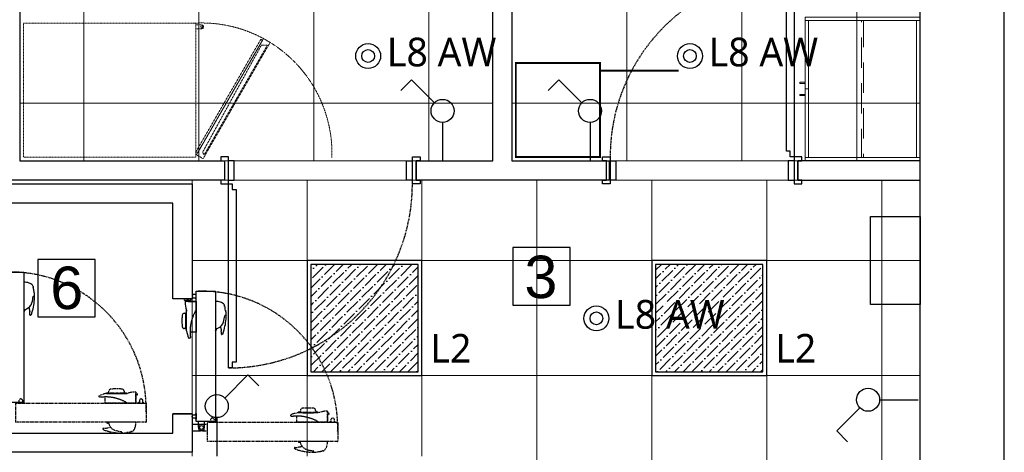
# Model space of a CAD drawing. Header units: millimetres. Extents: x -7934 to 14836, y -13910 to -10668.
# Tile 30 of 42: x 6441 to 6955, y -12982 to -12756. Entities that reach past the tile are written whole.
import ezdxf

# ---------------------------------------------------------------- set-up
doc = ezdxf.new("R2010")
doc.units = ezdxf.units.MM
for name, pattern in [('DASH', [0.75, 0.5, -0.25]), ('DASHED', [0.75, 0.5, -0.25]), ('DASHED2', [0.375, 0.25, -0.125]), ('HIDDEN2', [4.7625, 3.175, -1.5875])]:
    doc.linetypes.add(name, pattern=pattern)
for name, color, linetype in [('!E-L Oprawy', 152, 'Continuous'), ('INSTAL', 50, 'Continuous'), ('NIEBIESKA', 4, 'Continuous')]:
    doc.layers.add(name, color=color, linetype=linetype)
doc.layers.add('A_Podkład', color=253, linetype='Continuous', transparency=0.4)
doc.layers.add('sufit', color=163, linetype='Continuous', lineweight=18)
doc.styles.add('Arial', font='arial.ttf', dxfattribs={"height": 25})
doc.styles.add('E-L', font='l_10646.ttf', dxfattribs={"height": 15})
picture_1 = doc.add_image_def('image1.png', size_in_pixel=(800, 450))

# ---------------------------------------------------------------- blocks, each defined once
blk = doc.blocks.new('podkład')
at = {"layer": 'A_Podkład', "linetype": 'Continuous', "lineweight": 0}
for p, q in [((858.2, -285.8), (858.2, -357.2)), ((860, -284), (860, -359))]:
    blk.add_line(p, q, dxfattribs=at)
at = {"layer": 'A_Podkład'}
for p, q in [((647.42, -404.22), (647.42, -434.22)), ((677.42, -404.22), (647.42, -404.22)), ((677.42, -434.22), (677.42, -404.22)), ((399.48, -410.42), (399.48, -440.42)), ((429.48, -410.42), (399.48, -410.42)), ((429.48, -440.42), (429.48, -410.42)), ((392.14, -422.78), (392.16, -422.78)), ((392.14, -422.78), (392.14, -437.21)), ((392.16, -422.28), (392.16, -437.58)), ((396.99, -424.55), (396.99, -424.98)), ((397.57, -429.6), (397.03, -429.91)), ((397.72, -429.51), (397.57, -429.6)), ((476.08, -431.68), (475.89, -431)), ((477.88, -431.59), (477.88, -432.32)), ((477.89, -431), (477.89, -431.85)), ((478.16, -431.87), (479.18, -431.43)), ((479.27, -431.68), (479.38, -431.28)), ((479.47, -431.1), (479.49, -431)), ((392.71, -436.54), (392.59, -437.23)), ((476.27, -431.88), (476.26, -431.88)), ((477.06, -431.9), (476.38, -431.9)), ((476.65, -432.27), (476.84, -432.27)), ((476.84, -432.27), (476.84, -432.32)), ((476.84, -432.32), (476.85, -432.32)), ((476.85, -432.32), (476.87, -432.32)), ((476.87, -432.32), (476.89, -432.32)), ((476.89, -432.32), (476.92, -432.32)), ((476.92, -432.32), (476.94, -432.32)), ((482.09, -432.29), (476.94, -432.32)), ((478.99, -431.9), (477.88, -431.9)), ((477.94, -432.28), (477.94, -432.32)), ((477.94, -432.28), (482.09, -432.28)), ((482.09, -432.28), (482.09, -448.37)), ((492.14, -432.78), (492.16, -432.78)), ((492.14, -432.78), (492.14, -447.21)), ((492.16, -432.28), (492.16, -447.58)), ((496.99, -434.55), (496.99, -434.98)), ((647.42, -434.22), (677.42, -434.22)), ((392.14, -437.21), (392.16, -437.2)), ((392.16, -437.58), (392.28, -437.55)), ((395.96, -439.32), (395.57, -439.54)), ((399.48, -440.42), (429.48, -440.42)), ((474.7, -441.82), (474.7, -443.12)), ((475.94, -438.49), (476.82, -438.47)), ((476.82, -446.57), (476.82, -438.37)), ((477.08, -437.29), (477.1, -437.29)), ((477.1, -437.25), (477.1, -437.25)), ((477.1, -437.28), (477.1, -437.25)), ((477.1, -437.32), (477.1, -437.28)), ((477.1, -437.38), (477.1, -437.32)), ((477.1, -437.45), (477.1, -437.38)), ((477.1, -437.54), (477.1, -437.45)), ((477.1, -437.64), (477.1, -437.54)), ((477.11, -437.76), (477.1, -437.64)), ((477.11, -437.89), (477.11, -437.76)), ((477.11, -438.04), (477.11, -437.89)), ((477.11, -438.21), (477.11, -438.04)), ((477.12, -438.38), (477.11, -438.21)), ((477.12, -438.57), (477.12, -438.38)), ((477.12, -438.77), (477.12, -438.57)), ((477.12, -438.97), (477.12, -438.77)), ((477.13, -439.18), (477.12, -438.97)), ((477.13, -439.4), (477.13, -439.18)), ((477.13, -439.63), (477.13, -439.4)), ((477.13, -439.88), (477.13, -439.63)), ((477.14, -440.14), (477.13, -439.88)), ((477.14, -440.41), (477.14, -440.14)), ((477.14, -440.68), (477.14, -440.41)), ((477.14, -440.96), (477.14, -440.68)), ((477.14, -441.24), (477.14, -440.96)), ((477.14, -441.53), (477.14, -441.24)), ((477.15, -441.82), (477.14, -441.53)), ((477.15, -442.11), (477.15, -441.82)), ((479.83, -441.93), (479.75, -442.22)), ((479.92, -441.65), (479.83, -441.93)), ((480.01, -441.37), (479.92, -441.65)), ((480.1, -441.08), (480.01, -441.37)), ((480.2, -440.8), (480.1, -441.08)), ((480.31, -440.52), (480.2, -440.8)), ((480.41, -440.24), (480.31, -440.52)), ((480.52, -439.96), (480.41, -440.24)), ((480.64, -439.68), (480.52, -439.96)), ((480.75, -439.4), (480.64, -439.68)), ((480.88, -439.13), (480.75, -439.4)), ((481, -438.85), (480.88, -439.13)), ((481.13, -438.58), (481, -438.85)), ((481.27, -438.31), (481.13, -438.58)), ((481.4, -438.04), (481.27, -438.31)), ((481.5, -437.85), (481.4, -438.04)), ((481.52, -437.82), (481.5, -437.85)), ((481.55, -437.76), (481.52, -437.82)), ((481.56, -437.74), (481.55, -437.76)), ((481.67, -437.56), (481.56, -437.74)), ((481.67, -437.56), (481.76, -437.41)), ((481.76, -437.41), (481.85, -437.26)), ((481.85, -437.26), (481.92, -437.14)), ((481.92, -437.14), (481.98, -437.02)), ((497.57, -439.6), (497.03, -439.91)), ((497.72, -439.51), (497.57, -439.6)), ((476.82, -446.47), (475.94, -446.45)), ((477.1, -447.28), (477.11, -447.15)), ((477.11, -446.7), (477.12, -446.52)), ((477.11, -446.86), (477.11, -446.7)), ((477.11, -447.02), (477.11, -446.86)), ((477.11, -447.15), (477.11, -447.02)), ((477.12, -445.91), (477.13, -445.68)), ((477.12, -446.12), (477.12, -445.91)), ((477.12, -446.33), (477.12, -446.12)), ((477.12, -446.52), (477.12, -446.33)), ((477.13, -445.2), (477.14, -444.94)), ((477.13, -445.44), (477.13, -445.2)), ((477.13, -445.68), (477.13, -445.44)), ((477.14, -443.28), (477.15, -442.99)), ((477.14, -443.57), (477.14, -443.28)), ((477.14, -443.85), (477.14, -443.57)), ((477.14, -444.14), (477.14, -443.85)), ((477.14, -444.41), (477.14, -444.14)), ((477.14, -444.68), (477.14, -444.41)), ((477.14, -444.94), (477.14, -444.68)), ((477.15, -442.4), (477.15, -442.11)), ((477.15, -442.7), (477.15, -442.4)), ((477.15, -442.99), (477.15, -442.7)), ((478.96, -447.08), (478.95, -447.36)), ((478.97, -446.79), (478.96, -447.08)), ((478.99, -446.51), (478.97, -446.79)), ((479.01, -446.22), (478.99, -446.51)), ((479.04, -445.94), (479.01, -446.22)), ((479.07, -445.65), (479.04, -445.94)), ((479.11, -445.37), (479.07, -445.65)), ((479.14, -445.08), (479.11, -445.37)), ((479.19, -444.8), (479.14, -445.08)), ((479.23, -444.51), (479.19, -444.8)), ((479.28, -444.22), (479.23, -444.51)), ((479.34, -443.94), (479.28, -444.22)), ((479.4, -443.65), (479.34, -443.94)), ((479.46, -443.37), (479.4, -443.65)), ((479.53, -443.08), (479.46, -443.37)), ((479.6, -442.79), (479.53, -443.08)), ((479.67, -442.51), (479.6, -442.79)), ((479.75, -442.22), (479.67, -442.51)), ((492.71, -446.54), (492.59, -447.23)), ((477.1, -447.65), (477.08, -447.65)), ((477.1, -447.38), (477.1, -447.28)), ((477.1, -447.47), (477.1, -447.38)), ((477.1, -447.55), (477.1, -447.47)), ((477.1, -447.61), (477.1, -447.55)), ((477.1, -447.66), (477.1, -447.61)), ((477.1, -447.68), (477.1, -447.66)), ((477.1, -447.69), (477.1, -447.68)), ((477.1, -447.69), (477.1, -447.69)), ((478.83, -451.47), (478.43, -451.47)), ((478.89, -451.44), (478.89, -451.44)), ((478.9, -451.44), (478.89, -451.44)), ((478.91, -451.43), (478.9, -451.44)), ((478.92, -451.42), (478.91, -451.43)), ((478.94, -451.41), (478.92, -451.42)), ((478.95, -447.36), (478.94, -447.64)), ((478.94, -447.64), (478.94, -447.93)), ((478.94, -447.93), (478.94, -448.21)), ((478.94, -448.21), (478.94, -448.49)), ((482.09, -448.37), (478.94, -448.4)), ((478.94, -448.49), (478.95, -448.77)), ((478.96, -451.39), (478.94, -451.41)), ((478.95, -448.77), (478.96, -449.05)), ((478.96, -449.05), (478.98, -449.33)), ((478.98, -451.37), (478.96, -451.39)), ((478.98, -449.33), (479, -449.6)), ((479.01, -451.34), (478.98, -451.37)), ((479, -449.6), (479.02, -449.88)), ((479.02, -451.33), (479.01, -451.34)), ((479.02, -449.88), (479.03, -449.91)), ((479.03, -449.91), (479.03, -449.99)), ((479.03, -449.99), (479.04, -450.09)), ((479.04, -451.32), (479.03, -451.32)), ((479.04, -450.09), (479.05, -450.18)), ((479.05, -451.3), (479.04, -451.32)), ((479.05, -450.18), (479.06, -450.26)), ((479.06, -451.28), (479.05, -451.3)), ((479.06, -450.26), (479.07, -450.35)), ((479.07, -451.26), (479.06, -451.28)), ((479.07, -450.35), (479.07, -450.43)), ((479.07, -450.43), (479.08, -450.51)), ((479.08, -451.23), (479.07, -451.26)), ((479.08, -450.51), (479.08, -450.59)), ((479.08, -450.59), (479.09, -450.66)), ((479.09, -451.16), (479.08, -451.19)), ((479.08, -451.19), (479.08, -451.23)), ((479.09, -450.66), (479.09, -450.73)), ((479.09, -450.73), (479.09, -450.8)), ((479.09, -450.8), (479.1, -450.86)), ((479.1, -451.07), (479.09, -451.11)), ((479.09, -451.11), (479.09, -451.16)), ((479.1, -450.86), (479.1, -450.92)), ((479.1, -450.92), (479.1, -450.97)), ((479.1, -450.97), (479.1, -451.02)), ((479.1, -451.02), (479.1, -451.07)), ((492.14, -447.21), (492.16, -447.2)), ((492.16, -447.58), (492.28, -447.55)), ((495.96, -449.32), (495.57, -449.54))]:
    blk.add_line(p, q, dxfattribs=at)
at = {"layer": 'A_Podkład', "ltscale": 0.1}
blk.add_line((477.88, -431.9), (477.06, -431.9), dxfattribs=at)
at = {"layer": 'A_Podkład', "linetype": 'DASHED'}
for p, q in [((441.17, -477.91), (439.88, -477.91)), ((431.53, -482.03), (431.53, -481.63)), ((431.55, -482.1), (431.55, -482.1)), ((431.56, -482.1), (431.55, -482.1)), ((431.57, -482.11), (431.56, -482.1)), ((431.58, -482.12), (431.57, -482.11)), ((431.59, -482.14), (431.58, -482.12)), ((431.61, -482.16), (431.59, -482.14)), ((431.63, -482.18), (431.61, -482.16)), ((431.65, -482.21), (431.63, -482.18)), ((431.67, -482.23), (431.65, -482.21)), ((431.68, -482.24), (431.67, -482.23)), ((431.69, -482.25), (431.68, -482.24)), ((431.71, -482.26), (431.69, -482.25)), ((431.73, -482.27), (431.71, -482.26)), ((431.77, -482.28), (431.73, -482.27)), ((431.8, -482.29), (431.77, -482.28)), ((431.84, -482.29), (431.8, -482.29)), ((431.88, -482.3), (431.84, -482.29)), ((431.93, -482.3), (431.88, -482.3)), ((431.97, -482.3), (431.93, -482.3)), ((432.02, -482.3), (431.97, -482.3)), ((432.08, -482.3), (432.02, -482.3)), ((432.14, -482.3), (432.08, -482.3)), ((432.2, -482.3), (432.14, -482.3)), ((432.27, -482.29), (432.2, -482.3)), ((432.34, -482.29), (432.27, -482.29)), ((432.41, -482.29), (432.34, -482.29)), ((432.49, -482.28), (432.41, -482.29)), ((432.56, -482.28), (432.49, -482.28)), ((432.65, -482.27), (432.56, -482.28)), ((432.73, -482.26), (432.65, -482.27)), ((432.82, -482.25), (432.73, -482.26)), ((432.91, -482.25), (432.82, -482.25)), ((433, -482.24), (432.91, -482.25)), ((433.09, -482.23), (433, -482.24)), ((433.11, -482.23), (433.09, -482.23)), ((433.39, -482.2), (433.11, -482.23)), ((433.67, -482.18), (433.39, -482.2)), ((433.95, -482.17), (433.67, -482.18)), ((434.23, -482.15), (433.95, -482.17)), ((434.51, -482.14), (434.23, -482.15)), ((434.79, -482.14), (434.51, -482.14)), ((434.63, -485.3), (434.6, -482.14)), ((435.07, -482.14), (434.79, -482.14)), ((435.35, -482.14), (435.07, -482.14)), ((435.3, -480.3), (435.31, -480.3)), ((435.3, -480.3), (435.3, -480.3)), ((435.31, -480.3), (435.34, -480.3)), ((435.34, -480.3), (435.38, -480.3)), ((435.35, -480.3), (435.35, -480.28)), ((435.64, -482.15), (435.35, -482.14)), ((435.38, -480.3), (435.44, -480.3)), ((435.44, -480.3), (435.52, -480.3)), ((435.52, -480.3), (435.61, -480.31)), ((435.61, -480.31), (435.72, -480.31)), ((435.92, -482.16), (435.64, -482.15)), ((435.72, -480.31), (435.84, -480.31)), ((435.84, -480.31), (435.98, -480.31)), ((436.2, -482.18), (435.92, -482.16)), ((435.98, -480.31), (436.13, -480.32)), ((436.13, -480.32), (436.3, -480.32)), ((436.49, -482.19), (436.2, -482.18)), ((436.3, -480.32), (436.48, -480.32)), ((436.43, -480.02), (444.63, -480.02)), ((436.48, -480.32), (436.67, -480.32)), ((436.77, -482.22), (436.49, -482.19)), ((436.53, -480.02), (436.54, -479.14)), ((436.67, -480.32), (436.87, -480.33)), ((437.06, -482.24), (436.77, -482.22)), ((436.87, -480.33), (437.09, -480.33)), ((437.34, -482.27), (437.06, -482.24)), ((437.09, -480.33), (437.31, -480.33)), ((437.31, -480.33), (437.55, -480.33)), ((437.63, -482.31), (437.34, -482.27)), ((437.55, -480.33), (437.8, -480.34)), ((437.91, -482.35), (437.63, -482.31)), ((437.8, -480.34), (438.05, -480.34)), ((438.2, -482.39), (437.91, -482.35)), ((438.05, -480.34), (438.32, -480.34)), ((438.49, -482.44), (438.2, -482.39)), ((438.32, -480.34), (438.58, -480.34)), ((438.77, -482.49), (438.49, -482.44)), ((438.58, -480.34), (438.86, -480.34)), ((439.06, -482.54), (438.77, -482.49)), ((438.86, -480.34), (439.14, -480.35)), ((439.34, -482.6), (439.06, -482.54)), ((439.14, -480.35), (439.43, -480.35)), ((439.63, -482.66), (439.34, -482.6)), ((439.43, -480.35), (439.72, -480.35)), ((439.92, -482.73), (439.63, -482.66)), ((439.72, -480.35), (440.01, -480.35)), ((440.2, -482.8), (439.92, -482.73)), ((440.01, -480.35), (440.3, -480.35)), ((440.49, -482.88), (440.2, -482.8)), ((440.3, -480.35), (440.59, -480.35)), ((440.78, -482.95), (440.49, -482.88)), ((440.59, -480.35), (440.89, -480.35)), ((441.06, -483.04), (440.78, -482.95)), ((440.89, -480.35), (441.18, -480.35)), ((441.35, -483.12), (441.06, -483.04)), ((441.18, -480.35), (441.47, -480.35)), ((441.63, -483.21), (441.35, -483.12)), ((441.47, -480.35), (441.76, -480.35)), ((441.76, -480.35), (442.04, -480.35)), ((442.04, -480.35), (442.32, -480.34)), ((442.32, -480.34), (442.59, -480.34)), ((442.59, -480.34), (442.86, -480.34)), ((442.86, -480.34), (443.12, -480.34)), ((443.12, -480.34), (443.37, -480.34)), ((443.37, -480.34), (443.59, -480.33)), ((443.59, -480.33), (443.81, -480.33)), ((443.81, -480.33), (444.02, -480.33)), ((444.02, -480.33), (444.22, -480.33)), ((444.22, -480.33), (444.42, -480.32)), ((444.42, -480.32), (444.61, -480.32)), ((444.51, -479.14), (444.52, -480.02)), ((444.61, -480.32), (444.79, -480.32)), ((444.79, -480.32), (444.95, -480.31)), ((444.95, -480.31), (445.1, -480.31)), ((445.1, -480.31), (445.24, -480.31)), ((445.24, -480.31), (445.35, -480.31)), ((445.35, -480.31), (445.46, -480.31)), ((445.46, -480.31), (445.55, -480.3)), ((445.55, -480.3), (445.62, -480.3)), ((445.62, -480.3), (445.68, -480.3)), ((445.68, -480.3), (445.72, -480.3)), ((445.71, -480.28), (445.71, -480.3)), ((445.72, -480.3), (445.74, -480.3)), ((445.74, -480.3), (445.75, -480.3)), ((450.68, -480.05), (450.68, -480.07)), ((450.68, -480.05), (450.68, -480.05)), ((450.73, -480.05), (450.68, -480.05)), ((450.68, -480.07), (450.68, -480.1)), ((450.68, -480.1), (450.68, -480.13)), ((450.68, -480.13), (450.68, -480.14)), ((450.7, -485.3), (450.68, -480.14)), ((451.4, -481.09), (450.68, -481.09)), ((450.72, -481.15), (450.68, -481.15)), ((450.72, -481.15), (450.72, -485.3)), ((450.73, -479.85), (450.73, -480.05)), ((450.72, -485.3), (434.63, -485.3)), ((441.91, -483.31), (441.63, -483.21)), ((442.2, -483.41), (441.91, -483.31)), ((442.48, -483.51), (442.2, -483.41)), ((442.76, -483.62), (442.48, -483.51)), ((443.04, -483.73), (442.76, -483.62)), ((443.31, -483.84), (443.04, -483.73)), ((443.59, -483.96), (443.31, -483.84)), ((443.87, -484.08), (443.59, -483.96)), ((444.14, -484.21), (443.87, -484.08)), ((444.42, -484.33), (444.14, -484.21)), ((444.69, -484.47), (444.42, -484.33)), ((444.96, -484.61), (444.69, -484.47)), ((445.14, -484.7), (444.96, -484.61)), ((445.18, -484.72), (445.14, -484.7)), ((445.24, -484.76), (445.18, -484.72)), ((445.26, -484.77), (445.24, -484.76)), ((445.43, -484.87), (445.26, -484.77)), ((445.43, -484.87), (445.59, -484.96)), ((445.59, -484.96), (445.74, -485.05)), ((445.74, -485.05), (445.86, -485.12)), ((445.86, -485.12), (445.98, -485.19)), ((541.17, -487.91), (539.88, -487.91)), ((531.53, -492.03), (531.53, -491.63)), ((531.55, -492.1), (531.55, -492.1)), ((531.56, -492.1), (531.55, -492.1)), ((531.57, -492.11), (531.56, -492.1)), ((531.58, -492.12), (531.57, -492.11)), ((531.59, -492.14), (531.58, -492.12)), ((531.61, -492.16), (531.59, -492.14)), ((531.63, -492.18), (531.61, -492.16)), ((531.65, -492.21), (531.63, -492.18)), ((531.67, -492.23), (531.65, -492.21)), ((531.68, -492.24), (531.67, -492.23)), ((531.69, -492.25), (531.68, -492.24)), ((531.71, -492.26), (531.69, -492.25)), ((531.73, -492.27), (531.71, -492.26)), ((531.77, -492.28), (531.73, -492.27)), ((531.8, -492.29), (531.77, -492.28)), ((531.84, -492.29), (531.8, -492.29)), ((531.88, -492.3), (531.84, -492.29)), ((531.93, -492.3), (531.88, -492.3)), ((531.97, -492.3), (531.93, -492.3)), ((532.02, -492.3), (531.97, -492.3)), ((532.08, -492.3), (532.02, -492.3)), ((532.14, -492.3), (532.08, -492.3)), ((532.2, -492.3), (532.14, -492.3)), ((532.27, -492.29), (532.2, -492.3)), ((532.34, -492.29), (532.27, -492.29)), ((532.41, -492.29), (532.34, -492.29)), ((532.49, -492.28), (532.41, -492.29)), ((532.56, -492.28), (532.49, -492.28)), ((532.65, -492.27), (532.56, -492.28)), ((532.73, -492.26), (532.65, -492.27)), ((532.82, -492.25), (532.73, -492.26)), ((532.91, -492.25), (532.82, -492.25)), ((533, -492.24), (532.91, -492.25)), ((533.09, -492.23), (533, -492.24)), ((533.11, -492.23), (533.09, -492.23)), ((533.39, -492.2), (533.11, -492.23)), ((533.67, -492.18), (533.39, -492.2)), ((533.95, -492.17), (533.67, -492.18)), ((534.23, -492.15), (533.95, -492.17)), ((534.51, -492.14), (534.23, -492.15)), ((534.79, -492.14), (534.51, -492.14)), ((534.63, -495.3), (534.6, -492.14)), ((535.07, -492.14), (534.79, -492.14)), ((535.35, -492.14), (535.07, -492.14)), ((535.3, -490.3), (535.31, -490.3)), ((535.3, -490.3), (535.3, -490.3)), ((535.31, -490.3), (535.34, -490.3)), ((535.34, -490.3), (535.38, -490.3)), ((535.35, -490.3), (535.35, -490.28)), ((535.64, -492.15), (535.35, -492.14)), ((535.38, -490.3), (535.44, -490.3)), ((535.44, -490.3), (535.52, -490.3)), ((535.52, -490.3), (535.61, -490.31)), ((535.61, -490.31), (535.72, -490.31)), ((535.92, -492.16), (535.64, -492.15)), ((535.72, -490.31), (535.84, -490.31)), ((535.84, -490.31), (535.98, -490.31)), ((536.2, -492.18), (535.92, -492.16)), ((535.98, -490.31), (536.13, -490.32)), ((536.13, -490.32), (536.3, -490.32)), ((536.49, -492.19), (536.2, -492.18)), ((536.3, -490.32), (536.48, -490.32)), ((536.43, -490.02), (544.63, -490.02)), ((536.48, -490.32), (536.67, -490.32)), ((536.77, -492.22), (536.49, -492.19)), ((536.53, -490.02), (536.54, -489.14)), ((536.67, -490.32), (536.87, -490.33)), ((537.06, -492.24), (536.77, -492.22)), ((536.87, -490.33), (537.09, -490.33)), ((537.34, -492.27), (537.06, -492.24)), ((537.09, -490.33), (537.31, -490.33)), ((537.31, -490.33), (537.55, -490.33)), ((537.63, -492.31), (537.34, -492.27)), ((537.55, -490.33), (537.8, -490.34)), ((537.91, -492.35), (537.63, -492.31)), ((537.8, -490.34), (538.05, -490.34)), ((538.2, -492.39), (537.91, -492.35)), ((538.05, -490.34), (538.32, -490.34)), ((538.49, -492.44), (538.2, -492.39)), ((538.32, -490.34), (538.58, -490.34)), ((538.77, -492.49), (538.49, -492.44)), ((538.58, -490.34), (538.86, -490.34)), ((539.06, -492.54), (538.77, -492.49)), ((538.86, -490.34), (539.14, -490.35)), ((539.34, -492.6), (539.06, -492.54)), ((539.14, -490.35), (539.43, -490.35)), ((539.63, -492.66), (539.34, -492.6)), ((539.43, -490.35), (539.72, -490.35)), ((539.92, -492.73), (539.63, -492.66)), ((539.72, -490.35), (540.01, -490.35)), ((540.2, -492.8), (539.92, -492.73)), ((540.01, -490.35), (540.3, -490.35)), ((540.49, -492.88), (540.2, -492.8)), ((540.3, -490.35), (540.59, -490.35)), ((540.78, -492.95), (540.49, -492.88)), ((540.59, -490.35), (540.89, -490.35)), ((541.06, -493.04), (540.78, -492.95)), ((540.89, -490.35), (541.18, -490.35)), ((541.35, -493.12), (541.06, -493.04)), ((541.18, -490.35), (541.47, -490.35)), ((541.63, -493.21), (541.35, -493.12)), ((541.47, -490.35), (541.76, -490.35)), ((541.91, -493.31), (541.63, -493.21)), ((541.76, -490.35), (542.04, -490.35)), ((542.2, -493.41), (541.91, -493.31)), ((542.04, -490.35), (542.32, -490.34)), ((542.48, -493.51), (542.2, -493.41)), ((542.32, -490.34), (542.59, -490.34)), ((542.59, -490.34), (542.86, -490.34)), ((542.86, -490.34), (543.12, -490.34)), ((543.12, -490.34), (543.37, -490.34)), ((543.37, -490.34), (543.59, -490.33)), ((543.59, -490.33), (543.81, -490.33)), ((543.81, -490.33), (544.02, -490.33)), ((544.02, -490.33), (544.22, -490.33)), ((544.22, -490.33), (544.42, -490.32)), ((544.42, -490.32), (544.61, -490.32)), ((544.51, -489.14), (544.52, -490.02)), ((544.61, -490.32), (544.79, -490.32)), ((544.79, -490.32), (544.95, -490.31)), ((544.95, -490.31), (545.1, -490.31)), ((545.1, -490.31), (545.24, -490.31)), ((545.24, -490.31), (545.35, -490.31)), ((545.35, -490.31), (545.46, -490.31)), ((545.46, -490.31), (545.55, -490.3)), ((545.55, -490.3), (545.62, -490.3)), ((545.62, -490.3), (545.68, -490.3)), ((545.68, -490.3), (545.72, -490.3)), ((545.71, -490.28), (545.71, -490.3)), ((545.72, -490.3), (545.74, -490.3)), ((545.74, -490.3), (545.75, -490.3)), ((550.68, -490.05), (550.68, -490.07)), ((550.68, -490.05), (550.68, -490.05)), ((550.73, -490.05), (550.68, -490.05)), ((550.68, -490.07), (550.68, -490.1)), ((550.68, -490.1), (550.68, -490.13)), ((550.68, -490.13), (550.68, -490.14)), ((550.7, -495.3), (550.68, -490.14)), ((551.4, -491.09), (550.68, -491.09)), ((550.72, -491.15), (550.68, -491.15)), ((550.72, -491.15), (550.72, -495.3)), ((550.73, -489.85), (550.73, -490.05)), ((435.42, -495.37), (435.44, -495.49)), ((450.72, -495.37), (435.42, -495.37)), ((436.46, -495.92), (435.76, -495.79)), ((435.79, -495.35), (435.8, -495.37)), ((450.22, -495.35), (435.79, -495.35)), ((450.22, -495.35), (450.22, -495.37)), ((550.72, -495.3), (534.63, -495.3)), ((542.76, -493.62), (542.48, -493.51)), ((543.04, -493.73), (542.76, -493.62)), ((543.31, -493.84), (543.04, -493.73)), ((543.59, -493.96), (543.31, -493.84)), ((543.87, -494.08), (543.59, -493.96)), ((544.14, -494.21), (543.87, -494.08)), ((544.42, -494.33), (544.14, -494.21)), ((544.69, -494.47), (544.42, -494.33)), ((544.96, -494.61), (544.69, -494.47)), ((545.14, -494.7), (544.96, -494.61)), ((545.18, -494.72), (545.14, -494.7)), ((545.24, -494.76), (545.18, -494.72)), ((545.26, -494.77), (545.24, -494.76)), ((545.43, -494.87), (545.26, -494.77)), ((545.43, -494.87), (545.59, -494.96)), ((545.59, -494.96), (545.74, -495.05)), ((545.74, -495.05), (545.86, -495.12)), ((545.86, -495.12), (545.98, -495.19)), ((433.67, -499.16), (433.45, -498.78)), ((443.4, -500.77), (443.09, -500.23)), ((443.48, -500.92), (443.4, -500.77)), ((448.44, -500.2), (448.02, -500.2)), ((533.67, -509.16), (533.45, -508.78)), ((535.42, -505.37), (535.44, -505.49)), ((550.72, -505.37), (535.42, -505.37)), ((536.46, -505.92), (535.76, -505.79)), ((535.79, -505.35), (535.8, -505.37)), ((550.22, -505.35), (535.79, -505.35)), ((550.22, -505.35), (550.22, -505.37)), ((543.4, -510.77), (543.09, -510.23)), ((543.48, -510.92), (543.4, -510.77)), ((548.44, -510.2), (548.02, -510.2))]:
    blk.add_line(p, q, dxfattribs=at)
at = {"layer": 'A_Podkład'}
for points in [[(449, -1244), (904, -1244), (904, 0), (0, 0), (0, -1244), (252, -1244)], [(647, -44), (647, -359), (697.75, -359), (697.75, -369), (597, -369), (597, -359), (637, -359), (637, -44)], [(44, -353), (185, -353), (185, -253), (169.75, -253), (169.75, -241), (184, -241), (184, -241), (185, -241), (185, -231.25), (196, -231.25), (196, -250.62), (196, -353), (380, -353), (380, -264.25), (390, -264.25), (390, -359), (497, -359), (497, -369), (391, -369), (391, -369)], [(495, -359), (497, -359), (497, -369), (495, -369), (495, -371), (499, -371), (499, -369), (499, -357), (495, -357), (495, -359)], [(499, -369), (502, -369), (502, -359), (499, -359)], [(595, -369), (592, -369), (592, -359), (595, -359)], [(599, -359), (597, -359), (597, -369), (599, -369), (599, -371), (595, -371), (595, -369), (595, -357), (599, -357), (599, -359)], [(694.25, -369), (696.25, -369), (696.25, -359), (694.25, -359), (694.25, -357), (698.25, -357), (698.25, -359), (698.25, -371), (694.25, -371), (694.25, -369)], [(698.25, -359), (701.25, -359), (701.25, -369), (698.25, -369)], [(794.25, -359), (791.25, -359), (791.25, -369), (794.25, -369)], [(798.25, -369), (796.25, -369), (796.25, -359), (798.25, -359), (798.25, -357), (794.25, -357), (794.25, -359), (794.25, -371), (798.25, -371), (798.25, -369)], [(860, -359), (796.25, -359), (796.25, -369), (860, -369)], [(391, -369), (258, -369), (258, -373)], [(380, -381), (380, -421), (370, -421), (370, -381), (270, -381), (270, -581), (370, -581), (370, -481), (380, -481), (380, -501), (470, -501), (470, -491), (480, -491), (480, -511), (380, -511), (380, -591), (260, -591), (260, -371), (480, -371), (480, -431), (470, -431), (470, -381), (380, -381), (380, -419.9)], [(480, -431), (470, -431)], [(480, -491), (470, -491)]]:
    blk.add_lwpolyline(points, dxfattribs=at)
for points in [[(44, -1229), (860, -1229), (860, -44), (44, -44)], [(792.25, -357), (792.25, -354), (790.25, -354), (790.25, -264), (792.25, -264), (792.25, -261), (794.25, -261), (794.25, -357)], [(501, -371), (501, -374), (503, -374), (503, -464), (501, -464), (501, -467), (499, -467), (499, -371)]]:
    blk.add_lwpolyline(points, close=True, dxfattribs=at)
at = {"layer": 'A_Podkład', "linetype": 'DASHED2', "lineweight": 0, "ltscale": 0.5}
for points in [[(392, -357.13), (392, -287.13), (482, -287.13), (482, -357.13)], [(481.9, -354.5), (515.9, -295.61), (516.77, -296.11), (482.77, -355)], [(485.73, -357.87), (520.73, -297.25), (517.27, -295.25), (482.27, -355.87)], [(519.3, -298.73), (486.3, -355.88), (485.48, -354.55), (516.17, -298.65)]]:
    blk.add_lwpolyline(points, close=True, dxfattribs=at)
at = {"layer": 'A_Podkład', "linetype": 'Continuous', "lineweight": 0, "flags": 128}
for points in [[(860, -285.8), (800, -285.8), (800, -284), (860, -284)], [(801.8, -285.8), (801.8, -321.5), (800, -321.5), (800, -285.8)], [(800, -318.66), (797.2, -318.66), (797.2, -318.06), (800, -318.06)], [(801.8, -321.5), (801.8, -357.2), (800, -357.2), (800, -321.5)], [(800, -324.34), (797.2, -324.34), (797.2, -324.94), (800, -324.94)], [(860, -359), (800, -359), (800, -357.2), (860, -357.2)]]:
    blk.add_lwpolyline(points, close=True, dxfattribs=at)
at = {"layer": 'A_Podkład', "linetype": 'HIDDEN2', "lineweight": 0, "ltscale": 5, "flags": 128}
blk.add_lwpolyline([(830.5, -357.2), (829.5, -357.2), (829.5, -285.8), (830.5, -285.8)], close=True, dxfattribs=at)
at = {"layer": 'A_Podkład', "linetype": 'DASHED2', "lineweight": 0, "ltscale": 0.5}
blk.add_lwpolyline([(482, -288.13), (485, -288.13, -1), (485, -290.13), (482, -290.13)], format="xyb", dxfattribs=at)
at = {"layer": 'A_Podkład', "const_width": 1}
blk.add_lwpolyline([(649, -308), (649, -357), (693, -357), (693, -308)], close=True, dxfattribs=at)
at = {"layer": 'A_Podkład'}
for points, format in [([(693, -312, 1, 1, 0), (734, -312, 0, 0, -0.414214), (693, -353, 0, 0, -5.57121)], "xyseb"), ([(382.22, -485, -0.414214), (382.14, -484.92), (382.14, -417.08, -0.414214), (382.22, -417), (392.07, -417, -0.414814), (392.14, -417.07), (392.14, -484.91, -0.414814), (392.07, -485), (382.22, -485)], "xyb"), ([(481.94, -431.01), (481.99, -431.01), (481.99, -431.11, 0.175422), (482.06, -431.3, 0.244753), (482.08, -431.31), (482.12, -431.31, 0.414214), (482.14, -431.28), (482.14, -428.53, 0.414214), (482.12, -428.51), (482.08, -428.51, 0.200685), (482.06, -428.52), (482.03, -428.57), (482.1, -428.25), (482.05, -428.24, 0.414214), (481.93, -428.32), (481.84, -428.71), (480.57, -428.71, 0.649069), (480.59, -430.51), (481.84, -430.51), (481.84, -430.91, 0.414214), (481.94, -431.01)], "xyb"), ([(482.22, -495, -0.414214), (482.14, -494.92), (482.14, -427.08, -0.414214), (482.22, -427), (492.07, -427, -0.414814), (492.14, -427.07), (492.14, -494.91, -0.414814), (492.07, -495), (482.22, -495)], "xyb"), ([(481.94, -490.99), (481.99, -490.99), (481.99, -490.89, -0.175422), (482.06, -490.7, -0.244753), (482.08, -490.69), (482.12, -490.69, -0.414214), (482.14, -490.71), (482.14, -493.46, -0.414214), (482.12, -493.49), (482.08, -493.49, -0.200685), (482.06, -493.48), (482.03, -493.43), (482.1, -493.75), (482.05, -493.76, -0.414214), (481.93, -493.68), (481.84, -493.29), (480.57, -493.29, -0.649069), (480.59, -491.49), (481.84, -491.49), (481.84, -491.09, -0.414214), (481.94, -490.99)], "xyb")]:
    blk.add_lwpolyline(points, format=format, dxfattribs=at)
at = {"layer": 'A_Podkład', "linetype": 'DASHED'}
for points in [[(388, -485.43, -0.414214), (388.08, -485.35), (455.92, -485.35, -0.414214), (456, -485.43), (456, -495.27, -0.414814), (455.92, -495.35), (388.08, -495.35, -0.414814), (388, -495.27), (388, -485.43)], [(392.01, -485.15), (392.01, -485.2), (392.11, -485.2, -0.175422), (392.3, -485.27, -0.244753), (392.31, -485.29), (392.31, -485.32, -0.414214), (392.28, -485.35), (389.53, -485.35, -0.414214), (389.51, -485.32), (389.51, -485.29, -0.200685), (389.51, -485.27), (389.57, -485.23), (389.25, -485.3), (389.24, -485.25, -0.414214), (389.32, -485.13), (389.71, -485.05), (389.71, -483.77, -0.649069), (391.51, -483.8), (391.51, -485.05), (391.91, -485.05, -0.414214), (392.01, -485.15)], [(451.99, -485.15), (451.99, -485.2), (451.89, -485.2, 0.175422), (451.69, -485.27, 0.244753), (451.69, -485.29), (451.69, -485.32, 0.414214), (451.71, -485.35), (454.46, -485.35, 0.414214), (454.49, -485.32), (454.49, -485.29, 0.200685), (454.48, -485.27), (454.43, -485.23), (454.74, -485.3), (454.75, -485.25, 0.414214), (454.68, -485.13), (454.29, -485.05), (454.29, -483.77, 0.649069), (452.49, -483.8), (452.49, -485.05), (452.09, -485.05, 0.414214), (451.99, -485.15)], [(492.01, -495.15), (492.01, -495.2), (492.11, -495.2, -0.175422), (492.3, -495.27, -0.244753), (492.31, -495.29), (492.31, -495.32, -0.414214), (492.28, -495.35), (489.53, -495.35, -0.414214), (489.51, -495.32), (489.51, -495.29, -0.200685), (489.51, -495.27), (489.57, -495.23), (489.25, -495.3), (489.24, -495.25, -0.414214), (489.32, -495.13), (489.71, -495.05), (489.71, -493.77, -0.649069), (491.51, -493.8), (491.51, -495.05), (491.91, -495.05, -0.414214), (492.01, -495.15)], [(551.99, -495.15), (551.99, -495.2), (551.89, -495.2, 0.175422), (551.69, -495.27, 0.244753), (551.69, -495.29), (551.69, -495.32, 0.414214), (551.71, -495.35), (554.46, -495.35, 0.414214), (554.49, -495.32), (554.49, -495.29, 0.200685), (554.48, -495.27), (554.43, -495.23), (554.74, -495.3), (554.75, -495.25, 0.414214), (554.68, -495.13), (554.29, -495.05), (554.29, -493.77, 0.649069), (552.49, -493.8), (552.49, -495.05), (552.09, -495.05, 0.414214), (551.99, -495.15)], [(488, -495.43, -0.414214), (488.08, -495.35), (555.92, -495.35, -0.414214), (556, -495.43), (556, -505.27, -0.414814), (555.92, -505.35), (488.08, -505.35, -0.414814), (488, -505.27), (488, -495.43)]]:
    blk.add_lwpolyline(points, format="xyb", dxfattribs=at)
at = {"layer": 'A_Podkład'}
for points in [[(480, -499.75), (484.38, -499.75), (486.12, -499.54, 0.379651), (486.3, -499.34), (486.3, -496.86, 0.379651), (486.12, -496.66), (484.38, -496.45), (480, -496.45)], [(483.25, -495), (483.25, -497.58), (483.46, -499.32, 0.379651), (483.65, -499.5), (486.14, -499.5, 0.379651), (486.34, -499.32), (486.55, -497.58), (486.55, -495)]]:
    blk.add_lwpolyline(points, format="xyb", close=True, dxfattribs=at)
at = {"layer": 'A_Podkład', "linetype": 'DASHED'}
blk.add_lwpolyline([(488, -496.45), (485.41, -496.45), (483.67, -496.66, 0.379651), (483.5, -496.86), (483.5, -499.34, 0.379651), (483.67, -499.54), (485.41, -499.75), (488, -499.75)], format="xyb", close=True, dxfattribs=at)
at = {"layer": 'A_Podkład', "linetype": 'DASHED2', "lineweight": 0, "ltscale": 0.5}
blk.add_circle((485, -289.13), 0.5, dxfattribs=at)
at = {"layer": 'A_Podkład'}
blk.add_circle((484.9, -498.1), 1, dxfattribs=at)
at = {"layer": 'A_Podkład', "linetype": 'DASHED'}
for centre, radius, start, end in [((794.25, -357), 96, 90, 180), ((499, -371), 96, 270, 0), ((384.9, -488.1), 71.12, 358.5492, 91.3977), ((484.9, -498.1), 71.12, 358.5492, 91.3977), ((440.53, -504.75), 26.85, 91.3775, 96.4294), ((440.53, -504.75), 26.85, 83.5706, 88.6225), ((431.83, -481.63), 0.3, 110.6143, 180.0753), ((431.63, -482.03), 0.1, 180, 202.5613), ((431.63, -482.03), 0.1, 202.5613, 221.4404), ((431.74, -482.16), 0.0994, 221.7156, 226.8378), ((440.53, -504.75), 25, 102.0583, 110.6235), ((435.47, -480.28), 0.12, 99.1221, 180), ((439.44, -505.04), 25.2, 96.8878, 99.1221), ((436.43, -480.07), 0.05, 90, 96.8878), ((437.64, -479.16), 1.1, 96.4294, 179), ((443.41, -479.16), 1.1, 1, 83.5706), ((441.61, -505.04), 25.2, 80.8779, 83.1122), ((444.63, -480.07), 0.05, 83.1122, 90), ((445.59, -480.28), 0.12, 0, 80.8779), ((440.53, -504.75), 25, 77.3579, 77.9398), ((446.02, -480.26), 0.1, 257.1623, 289.1967), ((450.73, -493.55), 14, 91.2445, 109.4981), ((450.43, -479.85), 0.3, 0.5, 91.2445), ((450.65, -480.99), 0.85, 0, 88.3774), ((451.4, -480.99), 0.1, 270, 0), ((537.64, -489.16), 1.1, 96.4294, 179), ((540.53, -514.75), 26.85, 91.3775, 96.4294), ((540.53, -514.75), 26.85, 83.5706, 88.6225), ((543.41, -489.16), 1.1, 1, 83.5706), ((531.83, -491.63), 0.3, 110.6143, 180.0753), ((531.63, -492.03), 0.1, 180, 202.5613), ((531.63, -492.03), 0.1, 202.5613, 221.4404), ((531.74, -492.16), 0.0994, 221.7156, 226.8378), ((540.53, -514.75), 25, 102.0583, 110.6235), ((535.47, -490.28), 0.12, 99.1221, 180), ((539.44, -515.04), 25.2, 96.8878, 99.1221), ((536.43, -490.07), 0.05, 90, 96.8878), ((541.61, -515.04), 25.2, 80.8779, 83.1122), ((544.63, -490.07), 0.05, 83.1122, 90), ((545.59, -490.28), 0.12, 0, 80.8779), ((540.53, -514.75), 25, 77.3579, 77.9398), ((546.02, -490.26), 0.1, 257.1623, 289.1967), ((550.73, -503.55), 14, 91.2445, 109.4981), ((550.43, -489.85), 0.3, 0.5, 91.2445), ((550.65, -490.99), 0.85, 0, 88.3774), ((551.4, -490.99), 0.1, 270, 0), ((433.63, -498.68), 0.2, 83.3009, 209.9542), ((434.28, -488.5), 10, 266.4098, 275.6102), ((435.83, -495.4), 0.4, 193.02, 260.1584), ((443.08, -494.01), 6.89, 193.8515, 202.831), ((441.38, -494.78), 5.02, 202.2612, 254.2928), ((446, -496.68), 4.5, 313.3468, 342), ((441.72, -495.29), 9, 342, 359.5), ((443.6, -471.37), 29.61, 250.878, 252.5905), ((443.73, -470.98), 30.01, 252.5799, 254.7416), ((443.73, -471), 30, 254.7421, 269.4519), ((446.11, -477.25), 23.18, 254.786, 262.8455), ((308.21, -578.73), 156.22, 29.8502, 30.1498), ((443.44, -500.95), 0.05, 269.4509, 30), ((443.75, -500.95), 0.05, 210.0045, 270.1822), ((443.72, -492), 9, 270.1845, 284.3275), ((275.81, 959.08), 1469.59, 276.65121, 276.70085), ((447.06, -498.71), 1.77, 277.286, 300.1602), ((444.04, -493.42), 7.87, 299.84, 301.9601), ((448.47, -499.3), 0.902, 268.5205, 313.3237), ((533.63, -508.68), 0.2, 83.3009, 209.9542), ((534.28, -498.5), 10, 266.4098, 275.6102), ((535.83, -505.4), 0.4, 193.02, 260.1584), ((543.08, -504.01), 6.89, 193.8515, 202.831), ((541.38, -504.78), 5.02, 202.2612, 254.2928), ((546, -506.68), 4.5, 313.3468, 342), ((541.72, -505.29), 9, 342, 359.5), ((543.6, -481.37), 29.61, 250.878, 252.5905), ((543.73, -480.98), 30.01, 252.5799, 254.7416), ((543.73, -481), 30, 254.7421, 269.4519), ((546.11, -487.25), 23.18, 254.786, 262.8455), ((408.21, -588.73), 156.22, 29.8502, 30.1498), ((543.44, -510.95), 0.05, 269.4509, 30), ((543.75, -510.95), 0.05, 210.0045, 270.1822), ((543.72, -502), 9, 270.1845, 284.3275), ((375.81, 949.08), 1469.59, 276.65121, 276.70085), ((547.06, -508.71), 1.77, 277.286, 300.1602), ((544.04, -503.42), 7.87, 299.84, 301.9601), ((548.47, -509.3), 0.902, 268.5205, 313.3237)]:
    blk.add_arc(centre, radius, start, end, dxfattribs=at)
at = {"layer": 'A_Podkład', "linetype": 'DASHED2', "lineweight": 0, "ltscale": 0.5}
blk.add_arc((485, -355.13), 68.03, 358.0233, 92.9614, dxfattribs=at)
at = {"layer": 'A_Podkład'}
for centre, radius, start, end in [((392.09, -431.28), 9, 72, 89.5), ((393.48, -427), 4.5, 43.3468, 72), ((396.09, -424.53), 0.902, 358.5205, 43.3237), ((390.21, -428.96), 7.87, 29.84, 31.9601), ((395.51, -425.94), 1.77, 7.286, 30.1602), ((-1062.29, -597.19), 1469.59, 6.65121, 6.70085), ((374.04, -426.89), 23.18, 344.786, 352.8455), ((367.79, -429.27), 30, 344.7421, 359.4519), ((435.46, -495.4), 76.1, 119.6925, 120.3075), ((388.79, -429.28), 9, 0.1845, 14.3275), ((397.74, -429.56), 0.05, 359.4509, 120), ((397.74, -429.25), 0.05, 300.0045, 0.1822), ((476.37, -431.6), 0.3, 195, 249.9026), ((477.78, -432.34), 0.85, 90, 178.3774), ((477.78, -431.59), 0.1, 0, 90), ((478.99, -431.6), 0.3, 270, 345), ((478.98, -430.97), 0.5, 293, 345), ((390.81, -429.92), 6.89, 283.8515, 292.831), ((391.58, -431.61), 5.02, 292.2612, 344.2928), ((476.38, -431.59), 0.307, 250.1256, 270.0096), ((476.65, -432.57), 0.3, 90.5, 181.2445), ((490.34, -432.27), 14, 181.2445, 199.4981), ((477.94, -431.85), 0.05, 180, 270), ((478, -431.5), 0.4, 270, 293), ((492.09, -441.28), 9, 72, 89.5), ((493.48, -437), 4.5, 43.3468, 72), ((496.09, -434.53), 0.902, 358.5205, 43.3237), ((490.21, -438.96), 7.87, 29.84, 31.9601), ((495.51, -435.94), 1.77, 7.286, 30.1602), ((-962.29, -607.19), 1469.59, 6.65121, 6.70085), ((392.19, -437.16), 0.4, 283.02, 350.1584), ((385.29, -438.72), 10, 356.4098, 5.6102), ((395.47, -439.37), 0.2, 173.3009, 299.9542), ((368.16, -429.39), 29.61, 340.878, 342.5905), ((367.78, -429.27), 30.01, 342.5799, 344.7416), ((501.54, -442.47), 26.85, 173.5706, 178.6225), ((475.96, -439.59), 1.1, 91, 173.5706), ((501.84, -441.39), 25.2, 170.8779, 173.1122), ((476.87, -438.37), 0.05, 173.1122, 180), ((477.08, -437.41), 0.12, 90, 170.8779), ((501.54, -442.47), 25, 167.3579, 167.9398), ((477.05, -436.98), 0.1, 347.1623, 19.1967), ((474.04, -436.89), 23.18, 344.786, 352.8455), ((467.79, -439.27), 30, 344.7421, 359.4519), ((535.46, -505.4), 76.1, 119.6925, 120.3075), ((488.79, -439.28), 9, 0.1845, 14.3275), ((497.74, -439.56), 0.05, 359.4509, 120), ((497.74, -439.25), 0.05, 300.0045, 0.1822), ((501.54, -442.47), 26.85, 181.3775, 186.4294), ((475.96, -445.35), 1.1, 186.4294, 269), ((476.87, -446.57), 0.05, 180, 186.8878), ((501.84, -443.55), 25.2, 186.8878, 189.1221), ((490.81, -439.92), 6.89, 283.8515, 292.831), ((491.58, -441.61), 5.02, 292.2612, 344.2928), ((467.78, -439.27), 30.01, 342.5799, 344.7416), ((477.08, -447.53), 0.12, 189.1221, 270), ((501.54, -442.47), 25, 192.0583, 200.6235), ((478.43, -451.17), 0.3, 200.6143, 270.0753), ((478.83, -451.37), 0.1, 270, 292.5613), ((478.83, -451.37), 0.1, 292.5613, 311.4404), ((478.96, -451.26), 0.0994, 311.7156, 316.8378), ((492.19, -447.16), 0.4, 283.02, 350.1584), ((485.29, -448.72), 10, 356.4098, 5.6102), ((495.47, -449.37), 0.2, 173.3009, 299.9542), ((468.16, -439.39), 29.61, 340.878, 342.5905)]:
    blk.add_arc(centre, radius, start, end, dxfattribs=at)
for points, knots in [([(397.07, -429.7), (397.06, -429.7), (397.06, -429.7), (397.06, -429.7), (397.06, -429.71), (397.06, -429.71), (397.06, -429.73), (397.05, -429.75), (397.05, -429.77), (397.05, -429.78)], [0, 0, 0, 0, 0.0290633, 0.0714678, 0.0970914, 0.1891856, 0.2978479, 0.5497264, 0.8324144, 0.8324144, 0.8324144, 0.8324144]), ([(397.4, -426.93), (397.41, -426.93), (397.42, -426.94), (397.44, -426.95), (397.46, -426.97), (397.48, -426.98), (397.49, -427), (397.5, -427.02), (397.51, -427.03), (397.51, -427.05), (397.51, -427.05)], [0, 0, 0, 0, 0.232433, 0.455468, 0.67195, 0.883152, 1.089409, 1.291637, 1.491434, 1.690369, 1.690369, 1.690369, 1.690369]), ([(394.76, -435.5), (394.77, -435.54), (394.81, -435.63), (394.86, -435.79), (394.91, -435.99), (394.97, -436.2), (395.02, -436.4), (395.07, -436.59), (395.1, -436.77), (395.14, -436.95), (395.17, -437.13), (395.2, -437.31), (395.22, -437.49), (395.24, -437.63), (395.24, -437.71), (395.25, -437.74)], [17.111436, 17.111436, 17.111436, 17.111436, 18.224018, 20.113651, 22.180463, 24.288958, 26.716097, 28.391912, 30.195176, 32.128218, 33.887195, 35.711387, 37.691634, 39.144941, 40.092956, 40.092956, 40.092956, 40.092956]), ([(396.14, -439.09), (396.14, -439.1), (396.13, -439.11), (396.12, -439.14), (396.11, -439.16), (396.1, -439.18), (396.09, -439.21), (396.07, -439.23), (396.05, -439.25), (396.03, -439.27), (396.01, -439.29), (395.98, -439.31), (395.97, -439.32), (395.96, -439.32)], [0, 0, 0, 0, 0.199401, 0.485424, 0.754749, 1.002974, 1.27341, 1.527572, 1.816148, 2.125015, 2.404212, 2.697198, 2.999466, 2.999466, 2.999466, 2.999466]), ([(497.07, -439.7), (497.06, -439.7), (497.06, -439.7), (497.06, -439.7), (497.06, -439.71), (497.06, -439.71), (497.06, -439.73), (497.05, -439.75), (497.05, -439.77), (497.05, -439.78)], [0, 0, 0, 0, 0.0290633, 0.0714678, 0.0970914, 0.1891856, 0.2978479, 0.5497264, 0.8324144, 0.8324144, 0.8324144, 0.8324144]), ([(497.4, -436.93), (497.41, -436.93), (497.42, -436.94), (497.44, -436.95), (497.46, -436.97), (497.48, -436.98), (497.49, -437), (497.5, -437.02), (497.51, -437.03), (497.51, -437.05), (497.51, -437.05)], [0, 0, 0, 0, 0.232433, 0.455468, 0.67195, 0.883152, 1.089409, 1.291637, 1.491434, 1.690369, 1.690369, 1.690369, 1.690369]), ([(494.76, -445.5), (494.77, -445.54), (494.81, -445.63), (494.86, -445.79), (494.91, -445.99), (494.97, -446.2), (495.02, -446.4), (495.07, -446.59), (495.1, -446.77), (495.14, -446.95), (495.17, -447.13), (495.2, -447.31), (495.22, -447.49), (495.24, -447.63), (495.24, -447.71), (495.25, -447.74)], [17.111436, 17.111436, 17.111436, 17.111436, 18.224018, 20.113651, 22.180463, 24.288958, 26.716097, 28.391912, 30.195176, 32.128218, 33.887195, 35.711387, 37.691634, 39.144941, 40.092956, 40.092956, 40.092956, 40.092956]), ([(496.14, -449.09), (496.14, -449.1), (496.13, -449.11), (496.12, -449.14), (496.11, -449.16), (496.1, -449.18), (496.09, -449.21), (496.07, -449.23), (496.05, -449.25), (496.03, -449.27), (496.01, -449.29), (495.98, -449.31), (495.97, -449.32), (495.96, -449.32)], [0, 0, 0, 0, 0.199401, 0.485424, 0.754749, 1.002974, 1.27341, 1.527572, 1.816148, 2.125015, 2.404212, 2.697198, 2.999466, 2.999466, 2.999466, 2.999466])]:
    blk.add_open_spline(points, degree=3, knots=knots, dxfattribs=at)
at = {"layer": 'A_Podkład', "linetype": 'DASHED'}
for points, knots in [([(437.5, -497.97), (437.46, -497.98), (437.37, -498.01), (437.2, -498.06), (437.01, -498.12), (436.8, -498.18), (436.6, -498.23), (436.4, -498.27), (436.23, -498.31), (436.05, -498.34), (435.87, -498.37), (435.68, -498.4), (435.51, -498.42), (435.36, -498.44), (435.29, -498.45), (435.25, -498.45)], [17.111436, 17.111436, 17.111436, 17.111436, 18.224018, 20.113651, 22.180463, 24.288958, 26.716097, 28.391912, 30.195176, 32.128218, 33.887195, 35.711387, 37.691634, 39.144941, 40.092956, 40.092956, 40.092956, 40.092956]), ([(433.9, -499.34), (433.9, -499.34), (433.88, -499.34), (433.86, -499.33), (433.84, -499.32), (433.81, -499.3), (433.79, -499.29), (433.77, -499.27), (433.75, -499.25), (433.73, -499.23), (433.71, -499.21), (433.69, -499.19), (433.68, -499.17), (433.67, -499.16)], [0, 0, 0, 0, 0.199401, 0.485424, 0.754749, 1.002974, 1.27341, 1.527572, 1.816148, 2.125015, 2.404212, 2.697198, 2.999466, 2.999466, 2.999466, 2.999466]), ([(443.3, -500.27), (443.3, -500.27), (443.3, -500.27), (443.29, -500.27), (443.29, -500.26), (443.28, -500.26), (443.27, -500.26), (443.25, -500.26), (443.23, -500.25), (443.22, -500.25)], [0, 0, 0, 0, 0.0290633, 0.0714678, 0.0970914, 0.1891856, 0.2978479, 0.5497264, 0.8324144, 0.8324144, 0.8324144, 0.8324144]), ([(446.06, -500.61), (446.06, -500.61), (446.05, -500.63), (446.04, -500.65), (446.03, -500.66), (446.01, -500.68), (446, -500.69), (445.98, -500.7), (445.96, -500.71), (445.95, -500.72), (445.94, -500.72)], [0, 0, 0, 0, 0.232433, 0.455468, 0.67195, 0.883152, 1.089409, 1.291637, 1.491434, 1.690369, 1.690369, 1.690369, 1.690369]), ([(537.5, -507.97), (537.46, -507.98), (537.37, -508.01), (537.2, -508.06), (537.01, -508.12), (536.8, -508.18), (536.6, -508.23), (536.4, -508.27), (536.23, -508.31), (536.05, -508.34), (535.87, -508.37), (535.68, -508.4), (535.51, -508.42), (535.36, -508.44), (535.29, -508.45), (535.25, -508.45)], [17.111436, 17.111436, 17.111436, 17.111436, 18.224018, 20.113651, 22.180463, 24.288958, 26.716097, 28.391912, 30.195176, 32.128218, 33.887195, 35.711387, 37.691634, 39.144941, 40.092956, 40.092956, 40.092956, 40.092956]), ([(533.9, -509.34), (533.9, -509.34), (533.88, -509.34), (533.86, -509.33), (533.84, -509.32), (533.81, -509.3), (533.79, -509.29), (533.77, -509.27), (533.75, -509.25), (533.73, -509.23), (533.71, -509.21), (533.69, -509.19), (533.68, -509.17), (533.67, -509.16)], [0, 0, 0, 0, 0.199401, 0.485424, 0.754749, 1.002974, 1.27341, 1.527572, 1.816148, 2.125015, 2.404212, 2.697198, 2.999466, 2.999466, 2.999466, 2.999466]), ([(543.3, -510.27), (543.3, -510.27), (543.3, -510.27), (543.29, -510.27), (543.29, -510.26), (543.28, -510.26), (543.27, -510.26), (543.25, -510.26), (543.23, -510.25), (543.22, -510.25)], [0, 0, 0, 0, 0.0290633, 0.0714678, 0.0970914, 0.1891856, 0.2978479, 0.5497264, 0.8324144, 0.8324144, 0.8324144, 0.8324144]), ([(546.06, -510.61), (546.06, -510.61), (546.05, -510.63), (546.04, -510.65), (546.03, -510.66), (546.01, -510.68), (546, -510.69), (545.98, -510.7), (545.96, -510.71), (545.95, -510.72), (545.94, -510.72)], [0, 0, 0, 0, 0.232433, 0.455468, 0.67195, 0.883152, 1.089409, 1.291637, 1.491434, 1.690369, 1.690369, 1.690369, 1.690369])]:
    blk.add_open_spline(points, degree=3, knots=knots, dxfattribs=at)
at = {"layer": 'A_Podkład', "linetype": 'Continuous', "style": 'Arial'}
for s, p in [('3', (653.48, -430.59)), ('6', (405.99, -436.31))]:
    blk.add_text(s, height=22.13, dxfattribs=at).set_placement(p)
blk = doc.blocks.new('EL_L2')
h = blk.add_hatch()
h.set_pattern_fill('ANSI36', color=256)
h.set_pattern_definition([(45, (-1401.6622, -1116.252), (1.683798, 6.173926), [7.9375, -1.5875, 0, -1.5875])])
h.paths.add_polyline_path([(2, 2), (58, 2), (58, 58), (2, 58)])
for points in [[(0, 0), (60, 0), (60, 60), (0, 60)], [(2, 2), (58, 2), (58, 58), (2, 58)]]:
    blk.add_lwpolyline(points, close=True)
at = {"insert": (64.42, 21.72), "char_height": 15, "attachment_point": 1, "style": 'E-L'}
blk.add_mtext_dynamic_manual_height_columns('L2', width=42.8839, gutter_width=75, heights=[0], dxfattribs=at)
blk = doc.blocks.new('EL_L8AW')
at = {"color": 12}
for radius in [6.5, 3.32]:
    blk.add_circle((0, 0), radius, dxfattribs=at)
at = {"color": 12, "insert": (9.76, 9.57), "char_height": 15, "attachment_point": 1, "style": 'E-L'}
blk.add_mtext_dynamic_manual_height_columns('L8 AW', width=84.9977, gutter_width=75, heights=[0], dxfattribs=at)

msp = doc.modelspace()

# ---------------------------------------------------------------- linework, layer by layer
at = {"layer": 'sufit'}
for points in [[(6757.71, -12830), (6757.71, -12515)], [(6817.71, -12830), (6817.71, -12515)], [(6877.71, -12830), (6877.71, -12515)], [(6697.71, -12800), (6910.71, -12800)], [(6547.71, -12830), (6647.71, -12830)], [(6846.96, -12830), (6748.46, -12830)], [(6530.71, -12840), (6530.71, -12984)], [(6647.71, -12840), (6547.71, -12840)], [(6590.71, -12840), (6590.71, -12984)], [(6650.71, -12840), (6650.71, -12984)], [(6710.71, -12840), (6710.71, -13066)], [(6748.46, -12840), (6846.96, -12840), (6846.96, -12840)], [(6770.71, -12840), (6770.71, -13151)], [(6830.71, -12840), (6830.71, -13151)], [(6890.71, -12840), (6890.71, -13151)], [(6530.71, -12882), (6910.71, -12882)], [(6530.71, -12942), (6910.71, -12942)]]:
    msp.add_lwpolyline(points, dxfattribs=at)

# ---------------------------------------------------------------- next in the draw order: block references
at = {"layer": 'A_Podkład', "linetype": 'DASH', "ltscale": 10}
msp.add_blockref('podkład', (6050.71, -12471), dxfattribs=at)

# ---------------------------------------------------------------- next in the draw order: linework, layer by layer
at = {"layer": 'INSTAL', "color": 10}
for p, q in [((6645.2, -12787.68), (6639.61, -12793.27)), ((6722.19, -12787.68), (6716.6, -12793.27)), ((6559.89, -12941.68), (6565.48, -12947.27)), ((6867.35, -12970.87), (6872.94, -12976.46))]:
    msp.add_line(p, q, dxfattribs=at)
at = {"layer": 'INSTAL', "color": 10, "linetype": 'Continuous'}
for p, q in [((6645.2, -12787.68), (6657.22, -12799.7)), ((6722.19, -12787.68), (6734.22, -12799.7)), ((6661.46, -12809.94), (6661.46, -12830)), ((6738.46, -12809.94), (6738.46, -12830)), ((6559.89, -12941.68), (6547.87, -12953.7)), ((6889.62, -12954.61), (6909.68, -12954.61)), ((6867.35, -12970.87), (6879.37, -12958.85)), ((6543.62, -12963.94), (6543.62, -12984))]:
    msp.add_line(p, q, dxfattribs=at)
for centre in [(6661.46, -12803.94), (6738.46, -12803.94), (6543.62, -12957.94), (6883.62, -12954.61)]:
    msp.add_circle(centre, 6, dxfattribs=at)
at = {"layer": 'sufit'}
for points in [[(6474.22, -12830), (6474.22, -12515)], [(6534.22, -12830), (6534.22, -12515)], [(6594.22, -12830), (6594.22, -12515)], [(6654.22, -12830), (6654.22, -12515)], [(6440.72, -12800), (6687.72, -12800)]]:
    msp.add_lwpolyline(points, dxfattribs=at)

# ---------------------------------------------------------------- next in the draw order: block references
at = {"layer": '!E-L Oprawy'}
for name, p in [('EL_L8AW', (6622.62, -12775.34, 0)), ('EL_L8AW', (6790.6, -12775.34, 0)), ('EL_L2', (6590.71, -12942)), ('EL_L2', (6770.71, -12942)), ('EL_L8AW', (6741.8, -12912.14, 0))]:
    msp.add_blockref(name, p, dxfattribs=at)

# ---------------------------------------------------------------- next in the draw order: pictures from other files: only their frames are drawn
at = {"layer": 'NIEBIESKA'}
image = msp.add_image(picture_1, insert=(6910.71, -12905), size_in_units=(46.01, 25.88), rotation=90, dxfattribs=at)
image.dxf.flags = 7

doc.saveas('drawing.dxf')
